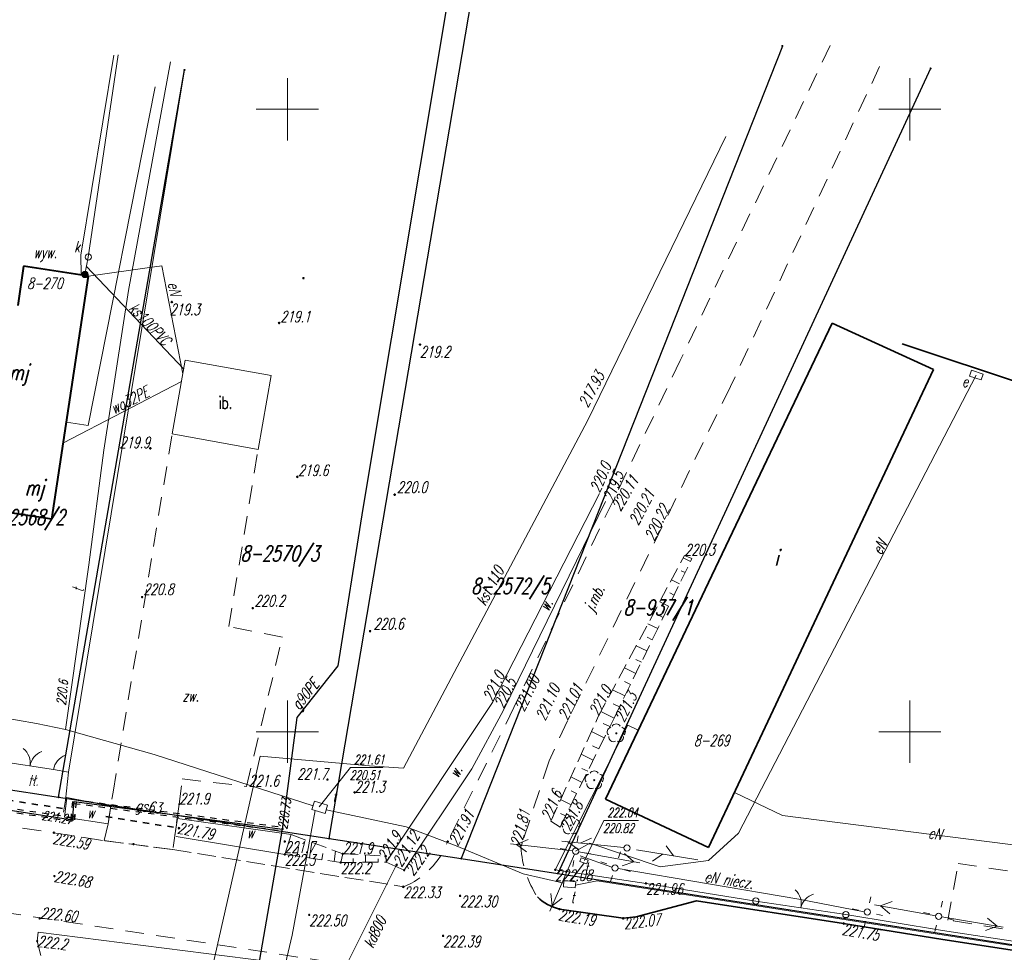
# Model space of a CAD drawing. Header units: millimetres. Extents: x 7501998 to 7504402, y 5666312 to 5667240.
# Tile 33 of 51: x 7503579 to 7503658, y 5666682 to 5666757. Entities that reach past the tile are written whole.
import ezdxf
from ezdxf.enums import TextEntityAlignment as Align

# ---------------------------------------------------------------- set-up
doc = ezdxf.new("R2010")
doc.units = ezdxf.units.MM
doc.header["$MEASUREMENT"] = 0
for name, pattern in [('1', [0]), ('3', [1, 0.5, -0.5]), ('4', [2.5, 1.5, -1]), ('BGS', [7.5, 7.5]), ('KOR', [0]), ('KOS', [2, 1, -1]), ('KOU', [2, 1.5, -0.5]), ('PSS', [1, 0.5, -0.5]), ('UPE', [0]), ('UPK', [0]), ('WSD', [1.75, 1.25, -0.5]), ('WSQ', [1.75, 1.25, -0.5])]:
    doc.linetypes.add(name, pattern=pattern)
doc.layers.get('0').update_dxf_attribs({"color": 250, "linetype": 'CONTINUOUS', "lineweight": 100})
for name, color, linetype, lineweight in [('Dzialki', 7, '1', 30), ('EBTPO_L_0', 134, '4', 18), ('EBTPO_L_2', 7, '1', 18), ('EBUOA_T_1', 7, 'CONTINUOUS', 25), ('EBUOA_T_7', 7, 'CONTINUOUS', 25), ('EBUPP_L_1', 7, '1', 40), ('EBUPP_L_3', 7, '1', 35), ('EBUTN_T_0', 11, 'CONTINUOUS', 18), ('EUZOU_T_3', 7, 'CONTINUOUS', 18), ('EUZPU_L_3', 7, 'KOR', 18), ('Numery_dzialek', 7, 'CONTINUOUS', 18), ('Podzial_sekcyjny_krzyze', 7, '1', 18), ('Punkty', 7, 'CONTINUOUS', 9), ('SDROK_T_0', 7, 'CONTINUOUS', 18), ('SDRPK_L_0', 7, '1', 35), ('SDRPK_L_1', 7, '4', 18), ('SDRPT_L_0', 7, '3', 35), ('SZOPO_L_0', 7, 'BGS', 18), ('SZOPO_T_0', 7, 'CONTINUOUS', 18), ('SZZPZ_T_0', 3, 'CONTINUOUS', 18), ('UEEOA_T_3', 1, 'CONTINUOUS', 18), ('UEEOO_T_0', 1, 'CONTINUOUS', 25), ('UEEPA_T_2', 7, 'CONTINUOUS', 18), ('UEEPA_T_3', 7, 'CONTINUOUS', 18), ('UEEPON_L_0', 1, '1', 18), ('UEEPON_L_1', 1, '1', 18), ('UGGOC_T_1', 7, 'CONTINUOUS', 18), ('UGGOO_T_0', 7, 'CONTINUOUS', 18), ('UGGOO_T_1', 7, 'CONTINUOUS', 18), ('UGGPB_L_1', 2, '1', 30), ('UGGPON_L_1', 40, '1', 30), ('UGGPOR_L_0', 40, '1', 30), ('UKKOA_T_3', 14, 'CONTINUOUS', 18), ('UKKOC_T_2', 14, 'CONTINUOUS', 18), ('UKKOO_T_1', 23, 'CONTINUOUS', 18), ('UKKOO_T_3', 14, 'CONTINUOUS', 25), ('UKKPA_T_6', 14, 'CONTINUOUS', 18), ('UKKPOD_L_3', 23, '1', 18), ('UKKPOR_L_0', 14, '1', 18), ('UKKPOR_L_3', 14, '1', 18), ('UTTOA_T_0', 11, 'CONTINUOUS', 18), ('UTTOC_T_0', 11, 'CONTINUOUS', 18), ('UTTOO_T_0', 11, 'CONTINUOUS', 25), ('UTTPA_L_0', 11, '1', 18), ('UTTPA_L_1', 1, '1', 18), ('UTTPA_T_3', 7, 'CONTINUOUS', 18), ('UTTPO_L_0', 11, '1', 18), ('UTTPO_L_1', 11, '1', 18), ('UWWOO_T_0', 5, 'CONTINUOUS', 18), ('UWWPO_L_0', 5, '1', 18), ('WUKOS_T_0', 7, 'CONTINUOUS', 35), ('WUKOS_T_1', 7, 'CONTINUOUS', 15), ('WUKOS_T_2', 34, 'CONTINUOUS', 18), ('WUKOS_T_3', 34, 'CONTINUOUS', 18), ('WUKOS_T_4', 34, 'CONTINUOUS', 18), ('WUKPS_L_2', 7, '1', 18)]:
    doc.layers.add(name, color=color, linetype=linetype, lineweight=lineweight)
doc.styles.get("Standard").update_dxf_attribs({"font": 'Simplex.SHX', "width": 0.75})

# ---------------------------------------------------------------- blocks, each defined once
blk = doc.blocks.new('GRO')
at = {"linetype": 'Continuous'}
blk.add_circle((0, 0), 0.045, dxfattribs=at)
blk = doc.blocks.new('BGB')
at = {"linetype": 'Continuous'}
for centre, start, end in [((-1.5, 0), 359.99955, 60), ((1.5, 0), 120, 180.00045)]:
    blk.add_arc(centre, 1.5, start, end, dxfattribs=at)
blk = doc.blocks.new('KTOK04P')
at = {"linetype": 'Continuous'}
blk.add_arc((1.5, 0), 1.5, 120, 180.00045, dxfattribs=at)
blk = doc.blocks.new('BUJ')
at = {"linetype": 'Continuous'}
blk.add_circle((0, 0), 0.25, dxfattribs=at)
blk = doc.blocks.new('DLI')
at = {"linetype": 'Continuous'}
blk.add_circle((0, 0), 0.045, dxfattribs=at)
for centre, start, end in [((-0.357, 0.116), 102.14447, 221.86002), ((0, 0.375), 30.14012, 149.85988), ((0.357, 0.116), 318.13998, 77.85553), ((-0.22, -0.303), 174.14818, 293.85423), ((0.22, -0.303), 246.14577, 5.85182)]:
    blk.add_arc(centre, 0.375, start, end, dxfattribs=at)
blk = doc.blocks.new('SLS')
at = {"linetype": 'Continuous'}
blk.add_circle((0, 0), 0.25, dxfattribs=at)
blk = doc.blocks.new('PNN')
at = {"linetype": 'Continuous'}
for p, q in [((0.25, 0), (5.25, 0)), ((3.9, 0.5), (4.76605, 0)), ((4.76605, 0), (3.9, -0.5))]:
    blk.add_line(p, q, dxfattribs=at)
blk = doc.blocks.new('LAT')
at = {"linetype": 'Continuous'}
for p, q in [((-0.53035, 0.53035), (-0.8839, 0.8839)), ((0.53035, 0.53035), (0.8839, 0.8839)), ((-0.53035, -0.53035), (-0.8839, -0.8839)), ((0.53035, -0.53035), (0.8839, -0.8839))]:
    blk.add_line(p, q, dxfattribs=at)
blk = doc.blocks.new('STE')
at = {"linetype": 'Continuous'}
for p, q in [((0.5, 0.25), (-0.5, 0.25)), ((-0.5, 0.25), (-0.5, -0.25)), ((0.5, -0.25), (0.5, 0.25)), ((-0.5, -0.25), (0.5, -0.25))]:
    blk.add_line(p, q, dxfattribs=at)
blk = doc.blocks.new('UGG')
at = {"linetype": 'Continuous'}
blk.add_circle((0, 0), 0.0625, dxfattribs=at)
blk = doc.blocks.new('WLZ')
at = {"linetype": 'Continuous'}
blk.add_circle((0, 0), 0.25, dxfattribs=at)
blk = doc.blocks.new('UAR')
at = {"linetype": 'Continuous'}
for radius in [0.25, 0.225, 0.2, 0.175, 0.15, 0.125, 0.1, 0.075, 0.05, 0.025, 0.00715]:
    blk.add_circle((0, 0), radius, dxfattribs=at)
blk = doc.blocks.new('PKI')
at = {"linetype": 'Continuous'}
for p, q in [((0.75, 0), (5.75, 0)), ((2.875, 0), (2.1679, -0.7071)), ((3.75, 0), (3.0429, 0.7071))]:
    blk.add_line(p, q, dxfattribs=at)
blk = doc.blocks.new('PLT')
at = {"linetype": 'Continuous'}
for p, q in [((0.25, 0), (5.25, 0)), ((3.76605, 0), (2.9, -0.5)), ((3.9, 0.5), (4.76605, 0))]:
    blk.add_line(p, q, dxfattribs=at)
blk = doc.blocks.new('WSP')
at = {"linetype": 'Continuous'}
blk.add_circle((0, 0), 0.045, dxfattribs=at)
blk = doc.blocks.new('WSU')
at = {"linetype": 'Continuous'}
blk.add_circle((0, 0), 0.045, dxfattribs=at)

msp = doc.modelspace()

# ---------------------------------------------------------------- linework, layer by layer
at = {"layer": 'Dzialki'}
for p, q in [((7503603.37, 5666691.43), (7503622.84, 5666806.2)), ((7503639.76, 5666755.08), (7503613.95, 5666689.82)), ((7503581.62, 5666694.74), (7503591.74, 5666753.16)), ((7503651.67, 5666753.27), (7503621.72, 5666688.63)), ((7503562.74, 5666697.62), (7503581.62, 5666694.74)), ((7503581.62, 5666694.74), (7503603.37, 5666691.43)), ((7503603.37, 5666691.43), (7503613.95, 5666689.82)), ((7503613.95, 5666689.82), (7503621.72, 5666688.63)), ((7503621.72, 5666688.63), (7503741.1, 5666669.94))]:
    msp.add_line(p, q, dxfattribs=at)
at = {"layer": 'EBTPO_L_0', "linetype": '4'}
for p, q in [((7503653.064, 5666684.874), (7503653.879, 5666689.415)), ((7503653.879, 5666689.415), (7503677.766, 5666685.852)), ((7503677.179, 5666680.964), (7503653.064, 5666684.874))]:
    msp.add_line(p, q, dxfattribs=at)
at = {"layer": 'EBTPO_L_2', "linetype": '1'}
for p, q in [((7503591.801, 5666729.846), (7503590.74, 5666723.92)), ((7503598.711, 5666728.609), (7503591.801, 5666729.846)), ((7503597.65, 5666722.683), (7503598.711, 5666728.609)), ((7503590.74, 5666723.92), (7503597.65, 5666722.683))]:
    msp.add_line(p, q, dxfattribs=at)
at = {"layer": 'EBUPP_L_1', "linetype": '1'}
for p, q in [((7503578.81, 5666737.39), (7503578.34, 5666734.24)), ((7503584.03, 5666736.6), (7503578.81, 5666737.39)), ((7503581.08, 5666717.09), (7503584.03, 5666736.6)), ((7503581.08, 5666717.09), (7503577.05, 5666717.7))]:
    msp.add_line(p, q, dxfattribs=at)
at = {"layer": 'EBUPP_L_3', "linetype": '1'}
for p, q in [((7503633.83, 5666711.98), (7503643.76, 5666732.82)), ((7503651.91, 5666729.09), (7503643.76, 5666732.82)), ((7503649.38, 5666731.15), (7503673.29, 5666723.19)), ((7503651.91, 5666729.09), (7503641.9, 5666707.83)), ((7503625.55, 5666694.6), (7503633.83, 5666711.98)), ((7503641.9, 5666707.83), (7503639.02, 5666701.73)), ((7503639.02, 5666701.73), (7503633.83, 5666690.7)), ((7503625.55, 5666694.6), (7503633.83, 5666690.7))]:
    msp.add_line(p, q, dxfattribs=at)
at = {"layer": 'EUZPU_L_3', "linetype": '1'}
for p, q in [((7503625.08, 5666719.15), (7503616.47, 5666702.35)), ((7503617.35, 5666701.74), (7503625.55, 5666718.5)), ((7503616.47, 5666702.35), (7503607.94, 5666689.54)), ((7503614.82, 5666697.03), (7503617.35, 5666701.74)), ((7503609.39, 5666688.89), (7503614.82, 5666697.03)), ((7503600.3, 5666691.74), (7503591.17, 5666693.03)), ((7503599.8, 5666690.15), (7503600.3, 5666691.74)), ((7503591.07, 5666691.59), (7503599.8, 5666690.15)), ((7503607.94, 5666689.54), (7503609.39, 5666688.89)), ((7503579.91, 5666683.19), (7503579.98, 5666683.91)), ((7503579.98, 5666683.91), (7503600.22, 5666681.33)), ((7503580.19, 5666682.03), (7503579.91, 5666683.19))]:
    msp.add_line(p, q, dxfattribs=at)
at = {"layer": 'EUZPU_L_3', "linetype": 'KOR'}
for p, q in [((7503582.09, 5666693.15), (7503582.3, 5666694.72)), ((7503582.3, 5666694.72), (7503585.81, 5666694.03)), ((7503585.81, 5666694.03), (7503585.6, 5666692.6)), ((7503582.09, 5666693.15), (7503585.6, 5666692.6)), ((7503591.17, 5666693.03), (7503590.96, 5666691.66))]:
    msp.add_line(p, q, dxfattribs=at)
at = {"layer": 'Podzial_sekcyjny_krzyze'}
for p, q in [((7503600, 5666747.5), (7503600, 5666752.5)), ((7503650, 5666747.5), (7503650, 5666752.5)), ((7503597.5, 5666750), (7503602.5, 5666750)), ((7503647.5, 5666750), (7503652.5, 5666750)), ((7503600, 5666697.5), (7503600, 5666702.5)), ((7503650, 5666697.5), (7503650, 5666702.5)), ((7503597.5, 5666700), (7503602.5, 5666700)), ((7503647.5, 5666700), (7503652.5, 5666700))]:
    msp.add_line(p, q, dxfattribs=at)
at = {"layer": 'SDRPK_L_0', "linetype": '1'}
for p, q in [((7503628.01, 5666685.14), (7503632.86, 5666686.42)), ((7503632.86, 5666686.42), (7503644.68, 5666684.6)), ((7503621.86, 5666685.76), (7503626.97, 5666685.02)), ((7503626.97, 5666685.02), (7503628.01, 5666685.14)), ((7503644.68, 5666684.6), (7503652.64, 5666683.32)), ((7503652.64, 5666683.32), (7503676.1, 5666679.68))]:
    msp.add_line(p, q, dxfattribs=at)
msp.add_arc((7503622.787, 5666689.549), 3.901, 226.06862, 256.26038, dxfattribs=at)
at = {"layer": 'SDRPK_L_1', "linetype": '4'}
for p, q in [((7503643.61, 5666755.13), (7503631.56, 5666729.83)), ((7503647.57, 5666753.44), (7503635.59, 5666727.72)), ((7503631.56, 5666729.83), (7503618.2, 5666701.95)), ((7503635.59, 5666727.72), (7503622.5, 5666700.87)), ((7503586, 5666695.16), (7503590.74, 5666723.92)), ((7503595.304, 5666708.445), (7503597.65, 5666722.683)), ((7503599.6, 5666707.59), (7503595.304, 5666708.445)), ((7503596.711, 5666695.614), (7503599.6, 5666707.59)), ((7503618.2, 5666701.95), (7503612.88, 5666691.18)), ((7503622.5, 5666700.87), (7503621.02, 5666697.66)), ((7503546.61, 5666697.2), (7503585.29, 5666691.26)), ((7503621.02, 5666697.66), (7503618.76, 5666690.72)), ((7503591.32, 5666694.18), (7503591.56, 5666696.22)), ((7503591.56, 5666696.22), (7503596.711, 5666695.614)), ((7503544.98, 5666690.42), (7503603.2, 5666681.55))]:
    msp.add_line(p, q, dxfattribs=at)
at = {"layer": 'SDRPK_L_1', "linetype": 'KOU'}
for p, q in [((7503585.6, 5666692.6), (7503586, 5666695.16)), ((7503591.32, 5666694.18), (7503590.8, 5666690.54)), ((7503585.29, 5666691.26), (7503585.6, 5666692.6)), ((7503590.8, 5666690.54), (7503585.29, 5666691.26)), ((7503585.29, 5666691.26), (7503590.8, 5666690.54)), ((7503590.8, 5666690.54), (7503609.32, 5666687.55))]:
    msp.add_line(p, q, dxfattribs=at)
at = {"layer": 'SDRPK_L_1', "linetype": '4'}
for centre, radius, start, end in [((7503606.961, 5666693.424), 6.33, 291.8783, 339.2373), ((7503627.047, 5666691.26), 8.305, 183.72604, 212.97102)]:
    msp.add_arc(centre, radius, start, end, dxfattribs=at)
msp.add_point((7503609.32, 5666687.55), dxfattribs=at)
at = {"layer": 'SDRPT_L_0', "linetype": 'PSS'}
for p, q in [((7503575.52, 5666694.85), (7503582.26, 5666693.78)), ((7503585.43, 5666693.19), (7503591.3, 5666692.26))]:
    msp.add_line(p, q, dxfattribs=at)
at = {"layer": 'SZOPO_L_0', "linetype": 'BGS'}
for p, q in [((7503591.74, 5666753.16), (7503582.43, 5666696.75)), ((7503621.52, 5666688.92), (7503627.34, 5666700.54)), ((7503627.34, 5666700.54), (7503628.187, 5666700.137)), ((7503581.21, 5666696.96), (7503577.02, 5666697.6)), ((7503582.43, 5666696.75), (7503581.21, 5666696.96)), ((7503582.17, 5666694.52), (7503582.43, 5666696.75)), ((7503628.81, 5666687.82), (7503621.52, 5666688.92)), ((7503637.63, 5666686.4), (7503628.81, 5666687.82)), ((7503644.86, 5666685.32), (7503637.63, 5666686.4)), ((7503644.86, 5666685.32), (7503652.63, 5666684.04)), ((7503676.06, 5666680.48), (7503652.63, 5666684.04))]:
    msp.add_line(p, q, dxfattribs=at)
at = {"layer": 'SZOPO_L_0', "linetype": 'KOS'}
for p, q in [((7503582.17, 5666694.52), (7503581.87, 5666692.64)), ((7503585.81, 5666694.03), (7503585.6, 5666692.6)), ((7503591.17, 5666693.03), (7503590.96, 5666691.66))]:
    msp.add_line(p, q, dxfattribs=at)
at = {"layer": 'UEEPON_L_0', "linetype": 'UPE', "lineweight": 18}
for p, q in [((7503583.41, 5666738.28), (7503586.05, 5666754.35)), ((7503583.45, 5666736.688), (7503583.41, 5666738.28))]:
    msp.add_line(p, q, dxfattribs=at)
at = {"layer": 'UEEPON_L_0', "linetype": '1'}
for p, q in [((7503584.03, 5666736.6), (7503588.93, 5666737.29)), ((7503588.93, 5666737.29), (7503589.92, 5666737.429)), ((7503589.92, 5666737.429), (7503591.606, 5666728.756)), ((7503636.24, 5666691.87), (7503655.34, 5666728.65)), ((7503633.82, 5666689.65), (7503636.24, 5666691.87)), ((7503623.15, 5666690.41), (7503624.3, 5666691.06)), ((7503629.95, 5666689.15), (7503624.3, 5666691.06)), ((7503629.95, 5666689.15), (7503633.82, 5666689.65))]:
    msp.add_line(p, q, dxfattribs=at)
at = {"layer": 'UEEPON_L_1', "linetype": '1'}
for p, q in [((7503639.777, 5666693.285), (7503635.913, 5666695.126)), ((7503665.296, 5666690.007), (7503639.777, 5666693.285)), ((7503623.511, 5666690.032), (7503626.06, 5666689.136)), ((7503626.576, 5666689.021), (7503641.09, 5666686.563)), ((7503641.09, 5666686.563), (7503646.335, 5666685.531))]:
    msp.add_line(p, q, dxfattribs=at)
at = {"layer": 'UGGPB_L_1', "linetype": '3'}
for p, q in [((7503582.772, 5666693.088), (7503560.882, 5666696.388)), ((7503582.728, 5666692.792), (7503560.838, 5666696.092)), ((7503582.731, 5666694.413), (7503582.601, 5666692.953)), ((7503582.86, 5666694.251), (7503599.59, 5666692.041)), ((7503583.029, 5666694.387), (7503582.899, 5666692.927)), ((7503582.9, 5666694.549), (7503599.63, 5666692.339))]:
    msp.add_line(p, q, dxfattribs=at)
at = {"layer": 'UGGPON_L_1', "linetype": '1'}
for p, q in [((7503606.09, 5666717.927), (7503627.844, 5666848.274)), ((7503604.075, 5666705.291), (7503606.09, 5666717.927)), ((7503600.779, 5666701.14), (7503604.075, 5666705.291)), ((7503599.61, 5666692.19), (7503600.779, 5666701.14)), ((7503596.994, 5666677.211), (7503599.61, 5666692.19))]:
    msp.add_line(p, q, dxfattribs=at)
at = {"layer": 'UGGPOR_L_0', "linetype": '1'}
for p, q in [((7503560.86, 5666696.24), (7503582.75, 5666692.94)), ((7503582.75, 5666692.94), (7503582.88, 5666694.4)), ((7503582.88, 5666694.4), (7503599.61, 5666692.19))]:
    msp.add_line(p, q, dxfattribs=at)
at = {"layer": 'UKKPOD_L_3', "linetype": '1'}
msp.add_line((7503603.17, 5666678.12), (7503608.78, 5666689.31), dxfattribs=at)
at = {"layer": 'UKKPOR_L_0', "linetype": 'UPK', "lineweight": 18}
for p, q in [((7503635.23, 5666747.8), (7503624.14, 5666725.03)), ((7503624.14, 5666725.03), (7503609.33, 5666697.09)), ((7503597.82, 5666698.05), (7503593.09, 5666677.19)), ((7503606.6, 5666697.26), (7503597.82, 5666698.05)), ((7503609.33, 5666697.09), (7503606.6, 5666697.26))]:
    msp.add_line(p, q, dxfattribs=at)
at = {"layer": 'UKKPOR_L_3', "linetype": 'UPK', "lineweight": 18}
for p, q in [((7503584.01, 5666738.13), (7503586.42, 5666754.36)), ((7503583.74, 5666736.73), (7503584.01, 5666738.13)), ((7503583.723, 5666736.646), (7503583.74, 5666736.73))]:
    msp.add_line(p, q, dxfattribs=at)
at = {"layer": 'UKKPOR_L_3', "linetype": '1'}
msp.add_line((7503583.864, 5666737.371), (7503591.672, 5666729.125), dxfattribs=at)
at = {"layer": 'UTTOC_T_0', "linetype": 'Continuous'}
for p, q in [((7503602.546, 5666693.973), (7503605.073, 5666697.141)), ((7503605.073, 5666697.141), (7503607.706, 5666697.141)), ((7503623.867, 5666689.655), (7503625.42, 5666692.879)), ((7503625.42, 5666692.879), (7503628.215, 5666692.879))]:
    msp.add_line(p, q, dxfattribs=at)
at = {"layer": 'UTTPA_L_0', "linetype": '1'}
for p, q in [((7503623.598, 5666689.872), (7503623.503, 5666689.587)), ((7503623.503, 5666689.587), (7503624.059, 5666689.402)), ((7503624.154, 5666689.686), (7503623.598, 5666689.872)), ((7503624.059, 5666689.402), (7503624.154, 5666689.686)), ((7503622.217, 5666688.048), (7503622.17, 5666687.55)), ((7503623.177, 5666687.958), (7503622.217, 5666688.048)), ((7503623.13, 5666687.46), (7503623.177, 5666687.958)), ((7503622.17, 5666687.55), (7503623.13, 5666687.46))]:
    msp.add_line(p, q, dxfattribs=at)
at = {"layer": 'UTTPA_L_1', "linetype": '1'}
for p, q in [((7503601.97, 5666693.75), (7503602.172, 5666694.42)), ((7503602.172, 5666694.42), (7503603.232, 5666694.1)), ((7503603.232, 5666694.1), (7503603.03, 5666693.43)), ((7503603.03, 5666693.43), (7503601.97, 5666693.75))]:
    msp.add_line(p, q, dxfattribs=at)
at = {"layer": 'UTTPO_L_0', "linetype": '1'}
for p, q in [((7503623.151, 5666687.683), (7503624.89, 5666688.04)), ((7503624.89, 5666688.04), (7503651.551, 5666683.847)), ((7503651.551, 5666683.847), (7503709.675, 5666674.8))]:
    msp.add_line(p, q, dxfattribs=at)
at = {"layer": 'UTTPO_L_1', "linetype": '1'}
for p, q in [((7503587.236, 5666735.438), (7503590.611, 5666753.799)), ((7503585.272, 5666722.62), (7503587.236, 5666735.438)), ((7503584.057, 5666713.406), (7503585.272, 5666722.62)), ((7503582.167, 5666700.172), (7503584.057, 5666713.406)), ((7503563.73, 5666703.39), (7503579.85, 5666700.67)), ((7503579.85, 5666700.67), (7503582.167, 5666700.172)), ((7503589.297, 5666698.173), (7503582.167, 5666700.172)), ((7503602.063, 5666694.059), (7503589.297, 5666698.173)), ((7503602.24, 5666693.664), (7503600.373, 5666683.661)), ((7503609.553, 5666692.369), (7503603.117, 5666693.719)), ((7503613.547, 5666690.837), (7503609.553, 5666692.369)), ((7503618.939, 5666688.58), (7503613.547, 5666690.837)), ((7503622.749, 5666687.998), (7503623.838, 5666689.465)), ((7503622.2, 5666687.83), (7503618.939, 5666688.58)), ((7503600.373, 5666683.661), (7503599.843, 5666681.376))]:
    msp.add_line(p, q, dxfattribs=at)
at = {"layer": 'UWWPO_L_0', "linetype": '1'}
for p, q in [((7503583.99, 5666724.6), (7503589.39, 5666751.8)), ((7503582.007, 5666723.22), (7503591.493, 5666728.128)), ((7503583.99, 5666724.6), (7503582.256, 5666724.862))]:
    msp.add_line(p, q, dxfattribs=at)
at = {"layer": 'WUKPS_L_2', "linetype": 'WSD'}
for p, q in [((7503624.97, 5666701.22), (7503631.91, 5666714.17)), ((7503621.16, 5666692.81), (7503624.97, 5666701.22)), ((7503600.3, 5666691.74), (7503604.45, 5666690.2)), ((7503604.45, 5666690.2), (7503607.9, 5666690.01))]:
    msp.add_line(p, q, dxfattribs=at)
at = {"layer": 'WUKPS_L_2', "linetype": 'WSQ'}
for p, q in [((7503626.24, 5666701.1), (7503632.5, 5666713.92)), ((7503621.9, 5666692.35), (7503626.24, 5666701.1)), ((7503599.8, 5666690.15), (7503604.29, 5666689.5)), ((7503604.29, 5666689.5), (7503607.94, 5666689.54))]:
    msp.add_line(p, q, dxfattribs=at)
at = {"layer": 'WUKPS_L_2', "linetype": '1'}
for p, q in [((7503632.383, 5666713.68), (7503631.8, 5666713.965)), ((7503632.5, 5666713.92), (7503631.91, 5666714.17)), ((7503631.505, 5666711.883), (7503630.855, 5666712.201)), ((7503631.944, 5666712.782), (7503631.635, 5666712.933)), ((7503631.067, 5666710.985), (7503630.723, 5666711.152)), ((7503630.628, 5666710.086), (7503629.909, 5666710.437)), ((7503630.189, 5666709.187), (7503629.811, 5666709.372)), ((7503629.75, 5666708.289), (7503628.964, 5666708.673)), ((7503629.311, 5666707.39), (7503628.899, 5666707.591)), ((7503628.873, 5666706.492), (7503628.019, 5666706.909)), ((7503627.995, 5666704.694), (7503627.073, 5666705.145)), ((7503628.434, 5666705.593), (7503627.987, 5666705.811)), ((7503627.556, 5666703.796), (7503627.075, 5666704.031)), ((7503627.118, 5666702.897), (7503626.128, 5666703.38)), ((7503626.679, 5666701.999), (7503626.163, 5666702.25)), ((7503626.24, 5666701.1), (7503625.182, 5666701.616)), ((7503625.899, 5666700.413), (7503625.374, 5666700.673)), ((7503625.455, 5666699.517), (7503624.429, 5666700.026)), ((7503625.01, 5666698.621), (7503624.516, 5666698.866)), ((7503624.566, 5666697.725), (7503623.603, 5666698.203)), ((7503623.677, 5666695.933), (7503622.777, 5666696.38)), ((7503624.122, 5666696.829), (7503623.658, 5666697.06)), ((7503623.233, 5666695.038), (7503622.799, 5666695.253)), ((7503622.789, 5666694.142), (7503621.951, 5666694.557)), ((7503622.344, 5666693.246), (7503621.941, 5666693.446)), ((7503621.9, 5666692.35), (7503621.16, 5666692.81)), ((7503599.8, 5666690.15), (7503600.3, 5666691.74)), ((7503601.779, 5666689.863), (7503601.962, 5666691.123)), ((7503600.79, 5666690.007), (7503600.895, 5666690.731)), ((7503602.769, 5666689.72), (7503602.844, 5666690.237)), ((7503603.759, 5666689.577), (7503603.88, 5666690.412)), ((7503604.29, 5666689.5), (7503604.45, 5666690.2)), ((7503604.29, 5666689.5), (7503604.45, 5666690.2)), ((7503606.29, 5666689.522), (7503606.284, 5666690.099)), ((7503605.29, 5666689.511), (7503605.286, 5666689.831)), ((7503607.29, 5666689.533), (7503607.287, 5666689.788)), ((7503607.94, 5666689.54), (7503607.9, 5666690.01))]:
    msp.add_line(p, q, dxfattribs=at)
for p in [(7503621.9, 5666692.35), (7503599.8, 5666690.15), (7503604.29, 5666689.5)]:
    msp.add_point(p, dxfattribs=at)

# ---------------------------------------------------------------- block references
at = {"layer": 'Punkty'}
for p in [(7503639.76, 5666755.08), (7503591.74, 5666753.16), (7503651.67, 5666753.27), (7503581.62, 5666694.74), (7503603.37, 5666691.43), (7503613.95, 5666689.82), (7503621.72, 5666688.63)]:
    msp.add_blockref('GRO', p, dxfattribs=at)
at = {"layer": 'SZOPO_T_0'}
for name, p, rotation in [('BGB', (7503579.334, 5666697.247), 351.3155015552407), ('KTOK04P', (7503581.21, 5666696.96), 350.2333204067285), ('BGB', (7503641.245, 5666685.86), 347.1899614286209), ('BUJ', (7503637.63, 5666686.4), 347.1899998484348), ('BUJ', (7503644.86, 5666685.32), 347.1899998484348)]:
    msp.add_blockref(name, p, dxfattribs=dict(at, rotation=rotation))
at = {"layer": 'SZZPZ_T_0'}
for p in [(7503626.42, 5666699.88), (7503624.65, 5666696.11), (7503622.76, 5666692.48)]:
    msp.add_blockref('DLI', p, dxfattribs=at)
at = {"layer": 'UEEPA_T_2'}
for name, p, rotation in [('STE', (7503655.34, 5666728.65), 342.0090512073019), ('LAT', (7503623.15, 5666690.41), 35.22076202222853), ('PNN', (7503623.15, 5666690.41), 173.4431226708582), ('PNN', (7503623.15, 5666690.41), 349.8070337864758), ('PNN', (7503623.15, 5666690.41), 246.7854207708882), ('PNN', (7503652.322, 5666685.183), 169.8421786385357), ('LAT', (7503652.322, 5666685.183), 30.91058480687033), ('SLS', (7503652.322, 5666685.183), 29.00889621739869), ('PNN', (7503652.322, 5666685.183), 350.2716702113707)]:
    msp.add_blockref(name, p, dxfattribs=dict(at, rotation=rotation))
msp.add_blockref('SLS', (7503623.15, 5666690.41), dxfattribs=at)
at = {"layer": 'UEEPA_T_3'}
for p, rotation in [((7503626.364, 5666689.162), 26.56505453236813), ((7503646.595, 5666685.518), 32.34743804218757)]:
    msp.add_blockref('LAT', p, dxfattribs=dict(at, rotation=rotation))
for p in [(7503626.322, 5666689.067), (7503646.587, 5666685.516)]:
    msp.add_blockref('SLS', p, dxfattribs=at)
at = {"layer": 'UGGOC_T_1'}
for p, rotation in [((7503582.75, 5666692.94), 357.4529345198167), ((7503599.61, 5666692.19), 269.9999974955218)]:
    msp.add_blockref('UGG', p, dxfattribs=dict(at, rotation=rotation))
at = {"layer": 'UKKPA_T_6'}
for name, p in [('WLZ', (7503584.01, 5666738.13)), ('UAR', (7503583.74, 5666736.73))]:
    msp.add_blockref(name, p, dxfattribs=at)
at = {"layer": 'UTTPA_T_3'}
for name, p, rotation in [('PLT', (7503627.276, 5666690.671), 174.1766166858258), ('PKI', (7503627.303, 5666690.644), 350.6864010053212)]:
    msp.add_blockref(name, p, dxfattribs=dict(at, rotation=rotation))
msp.add_blockref('SLS', (7503627.276, 5666690.671), dxfattribs=at)
at = {"layer": 'WUKOS_T_0'}
for p, rotation in [((7503601.301, 5666736.43), 0.06509534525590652), ((7503590.72, 5666734.52), 310.3578162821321), ((7503599.34, 5666732.83), 323.024268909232), ((7503610.65, 5666731.1), 305.418428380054), ((7503588.99, 5666722.77), 298.5965925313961), ((7503600.8, 5666720.48), 270.8920270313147), ((7503608.62, 5666719.04), 293.6895250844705), ((7503588.34, 5666710.82), 320.8130463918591), ((7503597.22, 5666709.93), 322.1737839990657), ((7503606.65, 5666708.08), 306.9003028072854), ((7503605.408, 5666695.131), 0.06509534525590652), ((7503587.64, 5666690.98), 351.1648847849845)]:
    msp.add_blockref('WSP', p, dxfattribs=dict(at, rotation=rotation))
for p in [(7503603.22, 5666696.16), (7503581.25, 5666691.9), (7503591.3, 5666692.26), (7503599.79, 5666691.19), (7503612.88, 5666691.18), (7503599.8, 5666690.15), (7503604.45, 5666690.2), (7503607.9, 5666690.01), (7503604.29, 5666689.5), (7503608.78, 5666689.31), (7503609.39, 5666688.89), (7503621.52, 5666688.92), (7503581.29, 5666688.41), (7503628.81, 5666687.82), (7503609.32, 5666687.55), (7503613.88, 5666686.82), (7503601.76, 5666685.29), (7503621.86, 5666685.76), (7503580.11, 5666685.02), (7503626.97, 5666685.02), (7503644.68, 5666684.6), (7503579.91, 5666683.19), (7503612.52, 5666683.61)]:
    msp.add_blockref('WSP', p, dxfattribs=at)
at = {"layer": 'WUKOS_T_2'}
msp.add_blockref('WSU', (7503591.3, 5666692.26), dxfattribs=at)
at = {"layer": 'WUKOS_T_4'}
msp.add_blockref('WSP', (7503591.32, 5666694.18), dxfattribs=at)

# ---------------------------------------------------------------- texts
at = {"layer": 'EBUOA_T_1', "oblique": 15, "width": 0.7}
for p in [(7503578.41, 5666728.69), (7503579.685, 5666719.414)]:
    msp.add_text('mj', height=1.25, dxfattribs=at).set_placement(p, align=Align.MIDDLE)
msp.add_text('i', height=1.25, rotation=0.07001, dxfattribs=at).set_placement((7503639.29, 5666714), align=Align.MIDDLE)
at = {"layer": 'EBUOA_T_7', "width": 0.7}
msp.add_text('ib.', height=1, dxfattribs=at).set_placement((7503594.47, 5666726.937), align=Align.TOP_LEFT)
at = {"layer": 'EBUTN_T_0', "oblique": 15, "width": 0.7}
for s, p in [('8-270', (7503579.094, 5666736.472)), ('8-269', (7503632.66, 5666699.75))]:
    msp.add_text(s, height=0.9, dxfattribs=at).set_placement(p, align=Align.TOP_LEFT)
at = {"layer": 'EUZOU_T_3', "oblique": 15, "width": 0.7}
for p in [(7503620.175, 5666709.998), (7503612.913, 5666696.623)]:
    msp.add_text('w.', height=0.9, rotation=63.14064, dxfattribs=at).set_placement(p, align=Align.TOP_LEFT)
for p in [(7503584.212, 5666693.062), (7503597.034, 5666691.453)]:
    msp.add_text('w', height=0.9, dxfattribs=at).set_placement(p, align=Align.CENTER)
at = {"layer": 'Numery_dzialek', "oblique": 15, "width": 0.7}
for s, p in [('8-2568/2', (7503575.821, 5666717.86)), ('8-2570/3', (7503596.242, 5666714.945)), ('8-2572/5', (7503614.762, 5666712.325)), ('8-937/1', (7503627.014, 5666710.604))]:
    msp.add_text(s, height=1.25, dxfattribs=at).set_placement(p, align=Align.TOP_LEFT)
at = {"layer": 'SDROK_T_0', "oblique": 15, "width": 0.7}
msp.add_text('j.mb.', height=0.9, rotation=62.98671, dxfattribs=at).set_placement((7503623.763, 5666709.991), align=Align.TOP_LEFT)
for s, p in [('zw.', (7503592.239, 5666702.884)), ('tł.', (7503579.569, 5666696.092))]:
    msp.add_text(s, height=0.9, dxfattribs=at).set_placement(p, align=Align.MIDDLE)
at = {"layer": 'UEEOA_T_3', "oblique": 15, "width": 0.7}
msp.add_text('e', height=0.9, dxfattribs=at).set_placement((7503654.187, 5666728.576), align=Align.TOP_LEFT)
at = {"layer": 'UEEOO_T_0', "oblique": 15, "width": 0.7}
for s, rotation, p in [('eN', 280.99676, (7503591.288, 5666736.202)), ('eN', 60.3852, (7503646.892, 5666714.589)), ('eN', 352.38529, (7503651.558, 5666692.34)), ('eN niecz.', 351.59109, (7503633.597, 5666688.841))]:
    msp.add_text(s, height=0.9, rotation=rotation, dxfattribs=at).set_placement(p, align=Align.TOP_LEFT)
at = {"layer": 'UGGOC_T_1', "oblique": 15, "width": 0.7}
msp.add_text('220.73', height=0.75, rotation=82.19533, dxfattribs=at).set_placement((7503599.61, 5666692.19), align=Align.MIDDLE_LEFT)
msp.add_text('221.27', height=0.75, rotation=351.427, dxfattribs=at).set_placement((7503582.75, 5666692.94), align=Align.MIDDLE_RIGHT)
at = {"layer": 'UGGOO_T_0', "oblique": 15, "width": 0.7}
msp.add_text('g90PE', height=0.9, rotation=51.01986, dxfattribs=at).set_placement((7503600.936, 5666701.688))
at = {"layer": 'UGGOO_T_1', "oblique": 15, "width": 0.7}
msp.add_text('gs63', height=0.9, rotation=352.47491, dxfattribs=at).set_placement((7503587.831, 5666694.124), align=Align.MIDDLE_LEFT)
at = {"layer": 'UKKOA_T_3', "oblique": 15, "width": 0.7}
for s, p in [('k', (7503582.873, 5666738.51)), ('wyw.', (7503579.61, 5666738.051))]:
    msp.add_text(s, height=0.9, dxfattribs=at).set_placement(p)
at = {"layer": 'UKKOC_T_2', "oblique": 15, "width": 0.7}
for s, rotation, p in [('217.93', 62.16001, (7503624.13, 5666725.98)), ('kst 110 ', 62.08999, (7503615.9, 5666710.05))]:
    msp.add_text(s, height=0.9, rotation=rotation, dxfattribs=at).set_placement(p)
at = {"layer": 'UKKOO_T_1', "oblique": 15, "width": 0.7}
msp.add_text('kd800', height=0.9, rotation=64.44004, dxfattribs=at).set_placement((7503606.061, 5666682.928), align=Align.TOP_LEFT)
at = {"layer": 'UKKOO_T_3', "oblique": 15, "width": 0.7}
msp.add_text('ks100PVC', height=0.9, rotation=313.43914, dxfattribs=at).set_placement((7503587.86, 5666734.574), align=Align.TOP_LEFT)
at = {"layer": 'UTTOA_T_0', "oblique": 15, "width": 0.7}
for p in [(7503603.602, 5666695.245), (7503623.847, 5666689.508), (7503622.745, 5666687.152)]:
    msp.add_text('t', height=0.9, dxfattribs=at).set_placement(p, align=Align.TOP_LEFT)
at = {"layer": 'UTTOC_T_0', "oblique": 15, "width": 0.7}
msp.add_text('220.6', height=0.75, rotation=84.61068, dxfattribs=at).set_placement((7503581.447, 5666702.17), align=Align.TOP_LEFT)
for s, p in [('221.61', (7503605.341, 5666698.141)), ('220.51', (7503605.006, 5666696.891)), ('222.04', (7503625.688, 5666693.879)), ('220.82', (7503625.353, 5666692.629))]:
    msp.add_text(s, height=0.75, dxfattribs=at).set_placement(p, align=Align.TOP_LEFT)
at = {"layer": 'UTTOO_T_0', "oblique": 15, "width": 0.7}
msp.add_text('t', height=0.9, rotation=83.99247, dxfattribs=at).set_placement((7503583.603, 5666711.17))
at = {"layer": 'UWWOO_T_0', "oblique": 15, "width": 0.7}
msp.add_text('wo32PE', height=0.9, rotation=27.35512, dxfattribs=at).set_placement((7503586.093, 5666725.49))
at = {"layer": 'WUKOS_T_1', "oblique": 15, "width": 0.7}
for s, p in [('219.3', (7503590.551, 5666733.464)), ('219.1', (7503599.438, 5666732.892)), ('219.2', (7503610.653, 5666730.062)), ('219.9', (7503586.524, 5666722.787)), ('219.6', (7503600.866, 5666720.546)), ('220.0', (7503608.805, 5666719.203)), ('220.3', (7503631.91, 5666714.17)), ('220.8', (7503588.44, 5666710.995)), ('220.2', (7503597.369, 5666710.064)), ('220.6', (7503606.932, 5666708.224)), ('221.6', (7503596.902, 5666695.615)), ('221.9', (7503604.45, 5666690.2))]:
    msp.add_text(s, height=0.9, dxfattribs=at).set_placement(p)
for s, rotation, p in [('220.0', 66.41596, (7503625.08, 5666719.15)), ('220.22', 64.39507, (7503629.45, 5666715.26)), ('221.0', 65.0974, (7503616.47, 5666702.35)), ('221.01', 64.32056, (7503622.5, 5666700.87)), ('221.0', 62.85882, (7503624.97, 5666701.22)), ('221.3', 0.0651, (7503605.408, 5666695.131)), ('221.6', 67.24883, (7503621.16, 5666692.81)), ('221.81', 75.23816, (7503618.76, 5666690.72)), ('221.9', 57.69722, (7503607.94, 5666689.54)), ('222.60', 353.99393, (7503580.11, 5666685.02))]:
    msp.add_text(s, height=0.9, rotation=rotation, dxfattribs=at).set_placement(p)
for s, rotation, p in [('219.5', 68.58457, (7503625.32, 5666718.76)), ('220.11', 59.0464, (7503625.97, 5666718.12)), ('221.00', 64.33534, (7503618.2, 5666701.95)), ('221.3', 63.38516, (7503626.24, 5666701.1)), ('221.8', 63.61858, (7503621.9, 5666692.35)), ('221.91', 62.44866, (7503612.88, 5666691.18)), ('222.59', 350.61773, (7503581.25, 5666691.9)), ('222.2', 54.67811, (7503609.39, 5666688.89)), ('222.19', 350.64004, (7503621.86, 5666685.76)), ('222.07', 7.08421, (7503626.97, 5666685.02)), ('221.75', 350.02981, (7503644.68, 5666684.6))]:
    msp.add_text(s, height=0.9, rotation=rotation, dxfattribs=at).set_placement(p, align=Align.TOP_LEFT)
for s, rotation, p in [('220.21', 62.57086, (7503627.78, 5666716.72)), ('220.5', 63.65678, (7503616.94, 5666702.02)), ('221.10', 65.37329, (7503620.29, 5666701.01)), ('221.79', 349.19398, (7503591.2, 5666692.3)), ('221.12', 59.33117, (7503608.78, 5666689.31)), ('222.68', 350.18921, (7503581.29, 5666688.41)), ('222.2', 353.37968, (7503579.91, 5666683.19))]:
    msp.add_text(s, height=0.9, rotation=rotation, dxfattribs=at).set_placement(p, align=Align.MIDDLE_LEFT)
msp.add_text('221.7', height=0.9, dxfattribs=at).set_placement((7503603.22, 5666696.16), align=Align.RIGHT)
for s, p in [('221.7', (7503599.79, 5666691.19)), ('222.3', (7503599.8, 5666690.15)), ('222.2', (7503604.29, 5666689.5)), ('222.08', (7503621.52, 5666688.92)), ('221.96', (7503628.81, 5666687.82)), ('222.33', (7503609.32, 5666687.55)), ('222.30', (7503613.88, 5666686.82)), ('222.50', (7503601.76, 5666685.29)), ('222.39', (7503612.52, 5666683.61))]:
    msp.add_text(s, height=0.9, dxfattribs=at).set_placement(p, align=Align.TOP_LEFT)
at = {"layer": 'WUKOS_T_3', "oblique": 15, "width": 0.7}
msp.add_text('221.9', height=0.9, dxfattribs=at).set_placement((7503591.32, 5666694.18))

doc.saveas('drawing.dxf')
